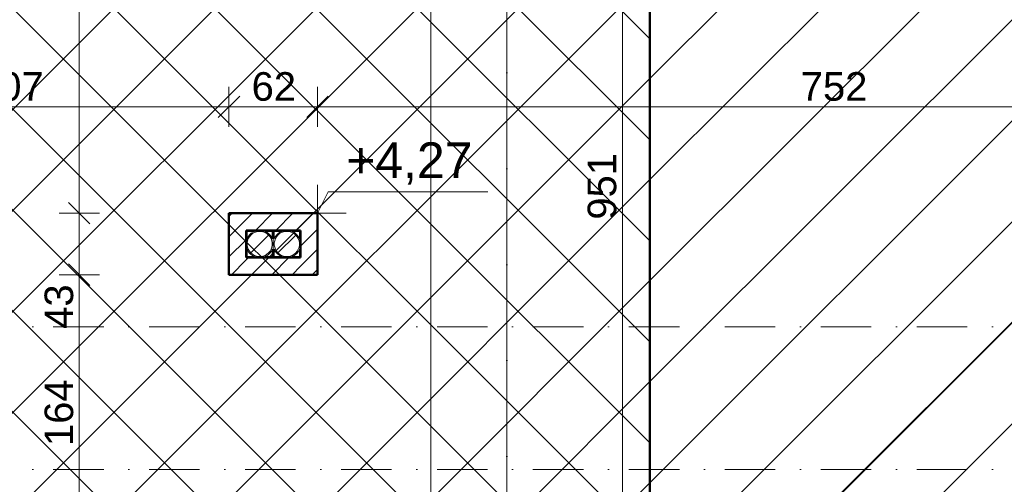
# Model space of a CAD drawing. Header units: centimetres. Extents: x -43488 to -10641, y 2063 to 22960.
# Tile 5 of 72: x -42386 to -41697, y 9036 to 9361. Entities that reach past the tile are written whole.
import ezdxf

# ---------------------------------------------------------------- set-up
doc = ezdxf.new("R2010")
doc.units = ezdxf.units.CM
doc.header["$MEASUREMENT"] = 0
doc.linetypes.add('Kreski i kropki', pattern=[67.027776, 35.277777, -17.638888, 0, -14.111111])
doc.layers.add('!!!Wymiarowanie', color=7, linetype='Continuous')
for name, color, linetype, lineweight, true_color in [('!!!Wymiarowanie_Nr_pióra__3', 7, 'Continuous', 35, 0xff6500), ('!!!Wymiarowanie_Nr_pióra__6', 7, 'Continuous', 18, 0x3fa3ff), ('!osie_Nr_pióra__6', 7, 'Continuous', 18, 0x3fa3ff), ('!powierzchnie_Nr_pióra__8', 7, 'Continuous', 13, 0x42bda7), ('!wentylacja_Nr_pióra__8', 7, 'Continuous', 13, 0x42bda7), ('CIENKA_Nr_pióra__6', 7, 'Continuous', 18, 0x3fa3ff), ('Wymiarowanie pionowe_Nr_pióra__6', 7, 'Continuous', 18, 0x3fa3ff), ('Wymiarowanie pionowe_Nr_pióra__8', 7, 'Continuous', 13, 0x42bda7), ('Ściany zewnętrzne_Nr_pióra__7', 7, 'Continuous', 15, 0x9f9fff)]:
    doc.layers.add(name, color=color, linetype=linetype, lineweight=lineweight, true_color=true_color)
doc.layers.add('Ściany zewnętrzne_Nr_pióra__1', color=8, linetype='Continuous', lineweight=50)
doc.styles.add('STYL_AUTOMATYCZNY_1', font='txt')
doc.dimstyles.new('STYL_AUTOMATYCZNY__2', dxfattribs={"dimtxt": 20, "dimasz": 14.25, "dimexe": 0.18, "dimexo": 0.0625, "dimgap": 0, "dimtad": 1, "dimtih": 1, "dimtoh": 1, "dimdec": 0, "dimzin": 0, "dimdsep": 46, "dimtxsty": 'STYL_AUTOMATYCZNY_1', "dimblk": 'ARROWHEAD_6', "dimblk1": 'ARROWHEAD_6', "dimblk2": 'ARROWHEAD_6', "dimcen": 0.09, "dimse1": 1, "dimse2": 1, "dimclrd": 256, "dimclre": 256, "dimclrt": 256, "dimazin": 0, "dimtfac": 1, "dimtdec": 4, "dimtmove": 0, "dimatfit": 3, "dimfxl": 1, "dimtolj": 1, "dimtzin": 0, "dimarcsym": 0})
doc.dimstyles.new('STYL_AUTOMATYCZNY__3', dxfattribs={"dimtxt": 20, "dimasz": 14.25, "dimexe": 0.18, "dimexo": 0.0625, "dimgap": 0, "dimtad": 1, "dimdec": 0, "dimzin": 0, "dimdsep": 46, "dimtxsty": 'STYL_AUTOMATYCZNY_1', "dimblk": 'ARROWHEAD_6', "dimblk1": 'ARROWHEAD_6', "dimblk2": 'ARROWHEAD_6', "dimcen": 0.09, "dimse1": 1, "dimse2": 1, "dimclrd": 256, "dimclre": 256, "dimclrt": 256, "dimazin": 0, "dimtfac": 1, "dimtdec": 4, "dimtmove": 0, "dimatfit": 3, "dimfxl": 1, "dimtolj": 1, "dimtzin": 0, "dimarcsym": 0})
pattern_1 = [(45, (0, 0), (-7.0710678, 7.0710678), [])]

# ---------------------------------------------------------------- blocks, each defined once
blk = doc.blocks.new('*D35')
at = {"layer": '!!!Wymiarowanie_Nr_pióra__3', "color": 30, "linetype": 'Continuous', "lineweight": 35, "true_color": 0xff6500}
for p, q in [((-42918.12, 9203.67), (-42903.12, 9188.67)), ((-42918.12, 8676.17), (-42903.12, 8661.17))]:
    blk.add_line(p, q, dxfattribs=at)
at = {"layer": '!!!Wymiarowanie_Nr_pióra__6', "color": 161, "linetype": 'Continuous', "lineweight": 18, "true_color": 0x3fa3ff}
for p, q in [((-42896.55, 9196.17), (-42924.68, 9196.17)), ((-42910.62, 8668.67), (-42910.62, 9196.17)), ((-42896.55, 8668.67), (-42924.68, 8668.67)), ((-42910.62, 8657.42), (-42910.62, 8668.67))]:
    blk.add_line(p, q, dxfattribs=at)
at = {"layer": '!!!Wymiarowanie_Nr_pióra__3', "color": 30, "lineweight": 35, "true_color": 0xff6500, "insert": (-42914.62, 8909.65), "char_height": 20, "attachment_point": 7, "rotation": 90, "style": 'STYL_AUTOMATYCZNY_1'}
blk.add_mtext('\\A1;{\\pql;\\fArial|b0|i0|c238|p38;528}', dxfattribs=at)
blk = doc.blocks.new('ARROWHEAD_6')
at = {"color": 0, "linetype": 'Continuous', "lineweight": 0}
for p, q in [((-0.5, -0.5), (0.5, 0.5)), ((0, 0), (-1, 0))]:
    blk.add_line(p, q, dxfattribs=at)
blk = doc.blocks.new('*D36')
at = {"layer": '!!!Wymiarowanie_Nr_pióra__3', "color": 30, "linetype": 'Continuous', "lineweight": 35, "true_color": 0xff6500}
for p, q in [((-42918.12, 9933.67), (-42903.12, 9918.67)), ((-42918.12, 9203.67), (-42903.12, 9188.67))]:
    blk.add_line(p, q, dxfattribs=at)
at = {"layer": '!!!Wymiarowanie_Nr_pióra__6', "color": 161, "linetype": 'Continuous', "lineweight": 18, "true_color": 0x3fa3ff}
for p, q in [((-42896.55, 9926.17), (-42924.68, 9926.17)), ((-42910.62, 9196.17), (-42910.62, 9926.17)), ((-42896.55, 9196.17), (-42924.68, 9196.17))]:
    blk.add_line(p, q, dxfattribs=at)
at = {"layer": '!!!Wymiarowanie_Nr_pióra__3', "color": 30, "lineweight": 35, "true_color": 0xff6500, "insert": (-42914.62, 9538.4), "char_height": 20, "attachment_point": 7, "rotation": 90, "style": 'STYL_AUTOMATYCZNY_1'}
blk.add_mtext('\\A1;{\\pql;\\fArial|b0|i0|c238|p38;730}', dxfattribs=at)
blk = doc.blocks.new('*D42')
at = {"layer": '!!!Wymiarowanie_Nr_pióra__3', "color": 30, "linetype": 'Continuous', "lineweight": 35, "true_color": 0xff6500}
for p, q in [((-42958.12, 10465.17), (-42943.12, 10450.17)), ((-42958.12, 9026.17), (-42943.12, 9011.17))]:
    blk.add_line(p, q, dxfattribs=at)
at = {"layer": '!!!Wymiarowanie_Nr_pióra__6', "color": 161, "linetype": 'Continuous', "lineweight": 18, "true_color": 0x3fa3ff}
for p, q in [((-42936.55, 10457.67), (-42964.68, 10457.67)), ((-42950.62, 9018.67), (-42950.62, 10457.67)), ((-42936.55, 9018.67), (-42964.68, 9018.67))]:
    blk.add_line(p, q, dxfattribs=at)
at = {"layer": '!!!Wymiarowanie_Nr_pióra__3', "color": 30, "lineweight": 35, "true_color": 0xff6500, "char_height": 20, "attachment_point": 7, "rotation": 90, "style": 'STYL_AUTOMATYCZNY_1'}
for s, insert in [('\\A1;{\\pql;\\fArial|b0|i0|c238|p38;30}', (-42954.62, 10419.81)), ('\\A1;{\\pql;\\fArial|b0|i0|c238|p38;1\xa0439}', (-42954.62, 9688.8))]:
    blk.add_mtext(s, dxfattribs=dict(at, insert=insert))
blk = doc.blocks.new('*D46')
at = {"layer": '!!!Wymiarowanie_Nr_pióra__3', "color": 30, "linetype": 'Continuous', "lineweight": 35, "true_color": 0xff6500}
for p, q in [((-43023.12, 11356.17), (-43038.12, 11371.17)), ((-43038.12, 8676.17), (-43023.12, 8661.17))]:
    blk.add_line(p, q, dxfattribs=at)
at = {"layer": '!!!Wymiarowanie_Nr_pióra__6', "color": 161, "linetype": 'Continuous', "lineweight": 18, "true_color": 0x3fa3ff}
for p, q in [((-43030.62, 11363.67), (-43030.62, 11374.92)), ((-43016.55, 11363.67), (-43044.68, 11363.67)), ((-43030.62, 8668.67), (-43030.62, 11363.67)), ((-43016.55, 8668.67), (-43044.68, 8668.67)), ((-43030.62, 8657.42), (-43030.62, 8668.67))]:
    blk.add_line(p, q, dxfattribs=at)
at = {"layer": '!!!Wymiarowanie_Nr_pióra__3', "color": 30, "lineweight": 35, "true_color": 0xff6500, "insert": (-43034.62, 9981.98), "char_height": 20, "attachment_point": 7, "rotation": 90, "style": 'STYL_AUTOMATYCZNY_1'}
blk.add_mtext('\\A1;{\\pql;\\fArial|b0|i0|c238|p38;2\xa0695}', dxfattribs=at)
blk = doc.blocks.new('*D107')
at = {"layer": '!!!Wymiarowanie_Nr_pióra__3', "color": 30, "linetype": 'Continuous', "lineweight": 35, "true_color": 0xff6500}
for p, q in [((-42037.84, 8452.49), (-42052.84, 8437.49)), ((-41637.84, 8452.49), (-41652.84, 8437.49))]:
    blk.add_line(p, q, dxfattribs=at)
at = {"layer": '!!!Wymiarowanie_Nr_pióra__6', "color": 161, "linetype": 'Continuous', "lineweight": 18, "true_color": 0x3fa3ff}
for p, q in [((-42045.34, 8430.93), (-42045.34, 8459.05)), ((-41645.34, 8430.93), (-41645.34, 8459.05)), ((-42045.34, 8444.99), (-41645.34, 8444.99))]:
    blk.add_line(p, q, dxfattribs=at)
at = {"layer": '!!!Wymiarowanie_Nr_pióra__3', "color": 30, "lineweight": 35, "true_color": 0xff6500, "insert": (-41868.1, 8448.99), "char_height": 20, "attachment_point": 7, "style": 'STYL_AUTOMATYCZNY_1'}
blk.add_mtext('\\A1;{\\pql;\\fArial|b0|i0|c238|p38;400}', dxfattribs=at)
blk = doc.blocks.new('*D128')
at = {"layer": '!!!Wymiarowanie_Nr_pióra__3', "color": 30, "linetype": 'Continuous', "lineweight": 35, "true_color": 0xff6500}
for p, q in [((-42539.34, 9612.1), (-42554.34, 9597.1)), ((-42258.87, 9612.1), (-42273.87, 9597.1))]:
    blk.add_line(p, q, dxfattribs=at)
at = {"layer": '!!!Wymiarowanie_Nr_pióra__6', "color": 161, "linetype": 'Continuous', "lineweight": 18, "true_color": 0x3fa3ff}
for p, q in [((-42546.84, 9590.54), (-42546.84, 9618.67)), ((-42266.37, 9590.54), (-42266.37, 9618.67)), ((-42558.09, 9604.6), (-42546.84, 9604.6)), ((-42546.84, 9604.6), (-42266.37, 9604.6))]:
    blk.add_line(p, q, dxfattribs=at)
at = {"layer": '!!!Wymiarowanie_Nr_pióra__3', "color": 30, "lineweight": 35, "true_color": 0xff6500, "insert": (-42429.37, 9608.6), "char_height": 20, "attachment_point": 7, "style": 'STYL_AUTOMATYCZNY_1'}
blk.add_mtext('\\A1;{\\pql;\\fArial|b0|i0|c238|p38;280}', dxfattribs=at)
blk = doc.blocks.new('*D150')
at = {"layer": '!!!Wymiarowanie_Nr_pióra__3', "color": 30, "linetype": 'Continuous', "lineweight": 35, "true_color": 0xff6500}
for p, q in [((-42539.34, 9307.67), (-42554.34, 9292.67)), ((-42232.34, 9307.67), (-42247.34, 9292.67))]:
    blk.add_line(p, q, dxfattribs=at)
at = {"layer": '!!!Wymiarowanie_Nr_pióra__6', "color": 161, "linetype": 'Continuous', "lineweight": 18, "true_color": 0x3fa3ff}
for p, q in [((-42546.84, 9286.11), (-42546.84, 9314.24)), ((-42239.84, 9286.11), (-42239.84, 9314.24)), ((-42558.09, 9300.17), (-42546.84, 9300.17)), ((-42546.84, 9300.17), (-42239.84, 9300.17))]:
    blk.add_line(p, q, dxfattribs=at)
at = {"layer": '!!!Wymiarowanie_Nr_pióra__3', "color": 30, "lineweight": 35, "true_color": 0xff6500, "insert": (-42416.1, 9304.17), "char_height": 20, "attachment_point": 7, "style": 'STYL_AUTOMATYCZNY_1'}
blk.add_mtext('\\A1;{\\pql;\\fArial|b0|i0|c238|p38;307}', dxfattribs=at)
blk = doc.blocks.new('*D151')
at = {"layer": '!!!Wymiarowanie_Nr_pióra__3', "color": 30, "linetype": 'Continuous', "lineweight": 35, "true_color": 0xff6500}
for p, q in [((-42232.34, 9307.67), (-42247.34, 9292.67)), ((-42170.34, 9307.67), (-42185.34, 9292.67))]:
    blk.add_line(p, q, dxfattribs=at)
at = {"layer": '!!!Wymiarowanie_Nr_pióra__6', "color": 161, "linetype": 'Continuous', "lineweight": 18, "true_color": 0x3fa3ff}
for p, q in [((-42239.84, 9286.11), (-42239.84, 9314.24)), ((-42177.84, 9286.11), (-42177.84, 9314.24)), ((-42239.84, 9300.17), (-42177.84, 9300.17))]:
    blk.add_line(p, q, dxfattribs=at)
at = {"layer": '!!!Wymiarowanie_Nr_pióra__3', "color": 30, "lineweight": 35, "true_color": 0xff6500, "insert": (-42224.01, 9304.17), "char_height": 20, "attachment_point": 7, "style": 'STYL_AUTOMATYCZNY_1'}
blk.add_mtext('\\A1;{\\pql;\\fArial|b0|i0|c238|p38;62}', dxfattribs=at)
blk = doc.blocks.new('*D152')
at = {"layer": '!!!Wymiarowanie_Nr_pióra__3', "color": 30, "linetype": 'Continuous', "lineweight": 35, "true_color": 0xff6500}
for p, q in [((-42170.34, 9307.67), (-42185.34, 9292.67)), ((-41418.34, 9307.67), (-41433.34, 9292.67))]:
    blk.add_line(p, q, dxfattribs=at)
at = {"layer": '!!!Wymiarowanie_Nr_pióra__6', "color": 161, "linetype": 'Continuous', "lineweight": 18, "true_color": 0x3fa3ff}
for p, q in [((-42177.84, 9286.11), (-42177.84, 9314.24)), ((-41425.84, 9286.11), (-41425.84, 9314.24)), ((-42177.84, 9300.17), (-41425.84, 9300.17))]:
    blk.add_line(p, q, dxfattribs=at)
at = {"layer": '!!!Wymiarowanie_Nr_pióra__3', "color": 30, "lineweight": 35, "true_color": 0xff6500, "char_height": 20, "attachment_point": 7, "style": 'STYL_AUTOMATYCZNY_1'}
for s, insert in [('\\A1;{\\pql;\\fArial|b0|i0|c238|p38;752}', (-41839.78, 9304.17)), ('\\A1;{\\pql;\\fArial|b0|i0|c238|p38;43}', (-41463.69, 9304.17))]:
    blk.add_mtext(s, dxfattribs=dict(at, insert=insert))
blk = doc.blocks.new('*D177')
at = {"layer": '!!!Wymiarowanie_Nr_pióra__3', "color": 30, "linetype": 'Continuous', "lineweight": 35, "true_color": 0xff6500}
for p, q in [((-42352.09, 9190.17), (-42337.09, 9175.17)), ((-42352.09, 9026.17), (-42337.09, 9011.17))]:
    blk.add_line(p, q, dxfattribs=at)
at = {"layer": '!!!Wymiarowanie_Nr_pióra__6', "color": 161, "linetype": 'Continuous', "lineweight": 18, "true_color": 0x3fa3ff}
for p, q in [((-42330.53, 9182.67), (-42358.65, 9182.67)), ((-42344.59, 9018.67), (-42344.59, 9182.67)), ((-42330.53, 9018.67), (-42358.65, 9018.67)), ((-42344.59, 9007.42), (-42344.59, 9018.67))]:
    blk.add_line(p, q, dxfattribs=at)
at = {"layer": '!!!Wymiarowanie_Nr_pióra__3', "color": 30, "lineweight": 35, "true_color": 0xff6500, "char_height": 20, "attachment_point": 7, "rotation": 90, "style": 'STYL_AUTOMATYCZNY_1'}
for s, insert in [('\\A1;{\\pql;\\fArial|b0|i0|c238|p38;43}', (-42348.59, 9144.81)), ('\\A1;{\\pql;\\fArial|b0|i0|c238|p38;164}', (-42348.59, 9062.72))]:
    blk.add_mtext(s, dxfattribs=dict(at, insert=insert))
blk = doc.blocks.new('*D178')
at = {"layer": '!!!Wymiarowanie_Nr_pióra__3', "color": 30, "linetype": 'Continuous', "lineweight": 35, "true_color": 0xff6500}
for p, q in [((-42352.09, 9233.17), (-42337.09, 9218.17)), ((-42352.09, 9190.17), (-42337.09, 9175.17))]:
    blk.add_line(p, q, dxfattribs=at)
at = {"layer": '!!!Wymiarowanie_Nr_pióra__6', "color": 161, "linetype": 'Continuous', "lineweight": 18, "true_color": 0x3fa3ff}
for p, q in [((-42330.53, 9225.67), (-42358.65, 9225.67)), ((-42344.59, 9182.67), (-42344.59, 9225.67)), ((-42330.53, 9182.67), (-42358.65, 9182.67))]:
    blk.add_line(p, q, dxfattribs=at)
blk = doc.blocks.new('*D179')
at = {"layer": '!!!Wymiarowanie_Nr_pióra__3', "color": 30, "linetype": 'Continuous', "lineweight": 35, "true_color": 0xff6500}
for p, q in [((-42352.09, 9678.76), (-42337.09, 9663.76)), ((-42352.09, 9233.17), (-42337.09, 9218.17))]:
    blk.add_line(p, q, dxfattribs=at)
at = {"layer": '!!!Wymiarowanie_Nr_pióra__6', "color": 161, "linetype": 'Continuous', "lineweight": 18, "true_color": 0x3fa3ff}
for p, q in [((-42330.53, 9671.26), (-42358.65, 9671.26)), ((-42344.59, 9225.67), (-42344.59, 9671.26)), ((-42330.53, 9225.67), (-42358.65, 9225.67))]:
    blk.add_line(p, q, dxfattribs=at)
at = {"layer": '!!!Wymiarowanie_Nr_pióra__3', "color": 30, "lineweight": 35, "true_color": 0xff6500, "insert": (-42348.59, 9425.7), "char_height": 20, "attachment_point": 7, "rotation": 90, "style": 'STYL_AUTOMATYCZNY_1'}
blk.add_mtext('\\A1;{\\pql;\\fArial|b0|i0|c238|p38;446}', dxfattribs=at)
blk = doc.blocks.new('*D187')
at = {"layer": '!!!Wymiarowanie_Nr_pióra__3', "color": 30, "linetype": 'Continuous', "lineweight": 35, "true_color": 0xff6500}
for p, q in [((-42106.14, 9946.17), (-42091.14, 9931.17)), ((-42106.14, 9026.17), (-42091.14, 9011.17))]:
    blk.add_line(p, q, dxfattribs=at)
at = {"layer": '!!!Wymiarowanie_Nr_pióra__6', "color": 161, "linetype": 'Continuous', "lineweight": 18, "true_color": 0x3fa3ff}
for p, q in [((-42084.58, 9938.67), (-42112.7, 9938.67)), ((-42098.64, 9018.67), (-42098.64, 9938.67)), ((-42084.58, 9018.67), (-42112.7, 9018.67)), ((-42098.64, 9007.42), (-42098.64, 9018.67))]:
    blk.add_line(p, q, dxfattribs=at)
at = {"layer": '!!!Wymiarowanie_Nr_pióra__3', "color": 30, "lineweight": 35, "true_color": 0xff6500, "char_height": 20, "attachment_point": 7, "rotation": 90, "style": 'STYL_AUTOMATYCZNY_1'}
for s, insert in [('\\A1;{\\pql;\\fArial|b0|i0|c238|p38;43}', (-42102.64, 9900.81)), ('\\A1;{\\pql;\\fArial|b0|i0|c238|p38;920}', (-42102.64, 9440.72))]:
    blk.add_mtext(s, dxfattribs=dict(at, insert=insert))
blk = doc.blocks.new('*D213')
at = {"layer": '!!!Wymiarowanie_Nr_pióra__3', "color": 30, "linetype": 'Continuous', "lineweight": 35, "true_color": 0xff6500}
for p, q in [((-41957.12, 9711.76), (-41972.12, 9726.76)), ((-41972.12, 8776.17), (-41957.12, 8761.17))]:
    blk.add_line(p, q, dxfattribs=at)
at = {"layer": '!!!Wymiarowanie_Nr_pióra__6', "color": 161, "linetype": 'Continuous', "lineweight": 18, "true_color": 0x3fa3ff}
for p, q in [((-41964.62, 9719.26), (-41964.62, 9730.51)), ((-41950.56, 9719.26), (-41978.68, 9719.26)), ((-41964.62, 8768.67), (-41964.62, 9719.26)), ((-41950.56, 8768.67), (-41978.68, 8768.67)), ((-41964.62, 8757.42), (-41964.62, 8768.67))]:
    blk.add_line(p, q, dxfattribs=at)
at = {"layer": '!!!Wymiarowanie_Nr_pióra__3', "color": 30, "lineweight": 35, "true_color": 0xff6500, "insert": (-41968.62, 9221.2), "char_height": 20, "attachment_point": 7, "rotation": 90, "style": 'STYL_AUTOMATYCZNY_1'}
blk.add_mtext('\\A1;{\\pql;\\fArial|b0|i0|c238|p38;951}', dxfattribs=at)

msp = doc.modelspace()

# ---------------------------------------------------------------- hatches: boundary and pattern name
at = {"layer": '!powierzchnie_Nr_pióra__8', "linetype": 'Continuous', "lineweight": 13, "true_color": 0x42bda7}
h = msp.add_hatch(dxfattribs=at)
h.set_pattern_fill('bloczki_ceramiczne__3', color=135, style=0, pattern_type=2)
h.set_pattern_definition([(45, (0, 0), (-35.35534, 35.35534), [])])
h.paths.add_polyline_path([(-42172.84, 10487.67), (-42172.84, 11363.67), (-41117.84, 11363.67), (-41117.84, 11063.03), (-41668.59, 9926.17), (-41117.84, 8789.3), (-41117.84, 8668.67), (-42172.84, 8668.67), (-42172.84, 8988.67), (-41945.34, 8988.67), (-41945.34, 10487.67)])
h = msp.add_hatch(dxfattribs=at)
h.set_pattern_fill('bloczki_betonowe__2_', color=135, style=0, pattern_type=2)
h.set_pattern_definition([(45, (0, 0), (-35.35534, 35.35534), []), (135, (0, 0), (35.35534, 35.35534), [])])
h.paths.add_polyline_path([(-41945.34, 10487.67), (-42606.84, 10487.67), (-42606.84, 8988.67), (-41945.34, 8988.67)])
at = {"layer": 'Ściany zewnętrzne_Nr_pióra__7', "linetype": 'Continuous', "lineweight": 15, "true_color": 0x9f9fff}
h = msp.add_hatch(dxfattribs=at)
h.set_pattern_fill('bloczki_ceramiczne', color=161, style=0, pattern_type=2)
h.set_pattern_definition(pattern_1)
h.paths.add_polyline_path([(-42239.84, 9213.67), (-42227.84, 9213.67), (-42239.84, 9225.67)])
h = msp.add_hatch(dxfattribs=at)
h.set_pattern_fill('bloczki_ceramiczne', color=161, style=0, pattern_type=2)
h.set_pattern_definition(pattern_1)
h.paths.add_polyline_path([(-42239.84, 9225.67), (-42227.84, 9213.67), (-42227.84, 9225.67)])
h = msp.add_hatch(dxfattribs=at)
h.set_pattern_fill('bloczki_ceramiczne', color=161, style=0, pattern_type=2)
h.set_pattern_definition(pattern_1)
h.paths.add_polyline_path([(-42227.84, 9213.67), (-42177.84, 9213.67), (-42177.84, 9225.67), (-42227.84, 9225.67)])
h = msp.add_hatch(dxfattribs=at)
h.set_pattern_fill('bloczki_ceramiczne', color=161, style=0, pattern_type=2)
h.set_pattern_definition(pattern_1)
h.paths.add_polyline_path([(-42239.84, 9213.67), (-42239.84, 9194.67), (-42227.84, 9194.67), (-42227.84, 9213.67)])
h = msp.add_hatch(dxfattribs=at)
h.set_pattern_fill('bloczki_ceramiczne', color=161, style=0, pattern_type=2)
h.set_pattern_definition(pattern_1)
h.paths.add_polyline_path([(-42177.84, 9194.67), (-42177.84, 9213.67), (-42189.84, 9213.67), (-42189.84, 9194.67)])
h = msp.add_hatch(dxfattribs=at)
h.set_pattern_fill('bloczki_ceramiczne', color=161, style=0, pattern_type=2)
h.set_pattern_definition(pattern_1)
h.paths.add_polyline_path([(-42227.84, 9194.67), (-42239.84, 9182.67), (-42227.84, 9182.67)])
h = msp.add_hatch(dxfattribs=at)
h.set_pattern_fill('bloczki_ceramiczne', color=161, style=0, pattern_type=2)
h.set_pattern_definition(pattern_1)
h.paths.add_polyline_path([(-42227.84, 9194.67), (-42239.84, 9194.67), (-42239.84, 9182.67)])
h = msp.add_hatch(dxfattribs=at)
h.set_pattern_fill('bloczki_ceramiczne', color=161, style=0, pattern_type=2)
h.set_pattern_definition(pattern_1)
h.paths.add_polyline_path([(-42227.84, 9182.67), (-42189.84, 9182.67), (-42189.84, 9194.67), (-42227.84, 9194.67)])
h = msp.add_hatch(dxfattribs=at)
h.set_pattern_fill('bloczki_ceramiczne', color=161, style=0, pattern_type=2)
h.set_pattern_definition(pattern_1)
h.paths.add_polyline_path([(-42189.84, 9194.67), (-42189.84, 9182.67), (-42177.84, 9182.67)])
h = msp.add_hatch(dxfattribs=at)
h.set_pattern_fill('bloczki_ceramiczne', color=161, style=0, pattern_type=2)
h.set_pattern_definition(pattern_1)
h.paths.add_polyline_path([(-42177.84, 9194.67), (-42189.84, 9194.67), (-42177.84, 9182.67)])

# ---------------------------------------------------------------- linework, layer by layer
at = {"layer": '!osie_Nr_pióra__6', "color": 161, "linetype": 'Kreski i kropki', "lineweight": 18, "true_color": 0x3fa3ff}
for p, q in [((-42045.34, 8331.18), (-42045.34, 11713.59)), ((-43101.19, 9146.17), (-39166.43, 9146.17)), ((-43101.19, 9046.17), (-39166.43, 9046.17))]:
    msp.add_line(p, q, dxfattribs=at)
at = {"layer": '!wentylacja_Nr_pióra__8', "color": 135, "linetype": 'Continuous', "lineweight": 13, "true_color": 0x42bda7}
for p, q in [((-42208.84, 9213.67), (-42227.84, 9213.67)), ((-42227.84, 9213.67), (-42227.84, 9194.67)), ((-42227.16, 9212.97), (-42221.97, 9212.97)), ((-42227.16, 9207.8), (-42227.16, 9212.97)), ((-42224.21, 9211.69), (-42225.47, 9210.51)), ((-42224.58, 9210.41), (-42223.4, 9211.4)), ((-42222.76, 9212.63), (-42224.21, 9211.69)), ((-42223.4, 9211.4), (-42222.07, 9212.17)), ((-42221.97, 9212.97), (-42222.76, 9212.63)), ((-42222.07, 9212.17), (-42220.62, 9212.7)), ((-42220.62, 9212.7), (-42219.11, 9212.97)), ((-42219.11, 9212.97), (-42217.57, 9212.97)), ((-42217.57, 9212.97), (-42216.05, 9212.7)), ((-42216.05, 9212.7), (-42214.6, 9212.17)), ((-42214.71, 9212.97), (-42209.52, 9212.97)), ((-42213.38, 9212.32), (-42214.71, 9212.97)), ((-42214.6, 9212.17), (-42213.27, 9211.4)), ((-42211.99, 9211.29), (-42213.38, 9212.32)), ((-42213.27, 9211.4), (-42212.09, 9210.41)), ((-42210.81, 9210.03), (-42211.99, 9211.29)), ((-42209.52, 9212.97), (-42209.52, 9207.8)), ((-42208.84, 9194.67), (-42208.84, 9213.67)), ((-42189.84, 9213.67), (-42208.84, 9213.67)), ((-42208.84, 9213.67), (-42208.84, 9194.67)), ((-42208.16, 9212.97), (-42202.97, 9212.97)), ((-42208.16, 9207.8), (-42208.16, 9212.97)), ((-42205.21, 9211.69), (-42206.47, 9210.51)), ((-42205.58, 9210.41), (-42204.4, 9211.4)), ((-42203.76, 9212.63), (-42205.21, 9211.69)), ((-42204.4, 9211.4), (-42203.07, 9212.17)), ((-42202.97, 9212.97), (-42203.76, 9212.63)), ((-42203.07, 9212.17), (-42201.62, 9212.7)), ((-42201.62, 9212.7), (-42200.11, 9212.97)), ((-42200.11, 9212.97), (-42198.57, 9212.97)), ((-42198.57, 9212.97), (-42197.05, 9212.7)), ((-42197.05, 9212.7), (-42195.6, 9212.17)), ((-42195.71, 9212.97), (-42190.52, 9212.97)), ((-42194.38, 9212.32), (-42195.71, 9212.97)), ((-42195.6, 9212.17), (-42194.27, 9211.4)), ((-42192.99, 9211.29), (-42194.38, 9212.32)), ((-42194.27, 9211.4), (-42193.09, 9210.41)), ((-42191.81, 9210.03), (-42192.99, 9211.29)), ((-42190.52, 9212.97), (-42190.52, 9207.8)), ((-42189.84, 9194.67), (-42189.84, 9213.67)), ((-42226.51, 9209.12), (-42227.16, 9207.8)), ((-42227.14, 9204.94), (-42226.87, 9206.45)), ((-42227.14, 9203.4), (-42227.14, 9204.94)), ((-42226.87, 9206.45), (-42226.34, 9207.9)), ((-42225.47, 9210.51), (-42226.51, 9209.12)), ((-42226.34, 9207.9), (-42225.57, 9209.23)), ((-42225.57, 9209.23), (-42224.58, 9210.41)), ((-42224.59, 9197.93), (-42212.08, 9210.41)), ((-42212.09, 9210.41), (-42211.1, 9209.23)), ((-42211.1, 9209.23), (-42210.33, 9207.9)), ((-42209.86, 9208.59), (-42210.81, 9210.03)), ((-42210.33, 9207.9), (-42209.81, 9206.45)), ((-42209.52, 9207.8), (-42209.86, 9208.59)), ((-42209.81, 9206.45), (-42209.54, 9204.94)), ((-42209.54, 9204.94), (-42209.54, 9203.4)), ((-42207.51, 9209.12), (-42208.16, 9207.8)), ((-42208.14, 9204.94), (-42207.87, 9206.45)), ((-42208.14, 9203.4), (-42208.14, 9204.94)), ((-42207.87, 9206.45), (-42207.34, 9207.9)), ((-42206.47, 9210.51), (-42207.51, 9209.12)), ((-42207.34, 9207.9), (-42206.57, 9209.23)), ((-42206.57, 9209.23), (-42205.58, 9210.41)), ((-42205.59, 9197.93), (-42193.08, 9210.41)), ((-42193.09, 9210.41), (-42192.1, 9209.23)), ((-42192.1, 9209.23), (-42191.33, 9207.9)), ((-42190.86, 9208.59), (-42191.81, 9210.03)), ((-42191.33, 9207.9), (-42190.81, 9206.45)), ((-42190.52, 9207.8), (-42190.86, 9208.59)), ((-42190.81, 9206.45), (-42190.54, 9204.94)), ((-42190.54, 9204.94), (-42190.54, 9203.4)), ((-42227.16, 9200.54), (-42226.82, 9199.75)), ((-42227.16, 9195.37), (-42227.16, 9200.54)), ((-42226.87, 9201.88), (-42227.14, 9203.4)), ((-42226.34, 9200.43), (-42226.87, 9201.88)), ((-42226.82, 9199.75), (-42225.87, 9198.3)), ((-42225.57, 9199.1), (-42226.34, 9200.43)), ((-42225.87, 9198.3), (-42224.68, 9197.05)), ((-42224.58, 9197.92), (-42225.57, 9199.1)), ((-42224.68, 9197.05), (-42223.3, 9196.01)), ((-42223.4, 9196.93), (-42224.58, 9197.92)), ((-42212.09, 9197.92), (-42213.27, 9196.93)), ((-42212.47, 9196.65), (-42211.21, 9197.83)), ((-42211.1, 9199.1), (-42212.09, 9197.92)), ((-42211.21, 9197.83), (-42210.17, 9199.21)), ((-42210.33, 9200.43), (-42211.1, 9199.1)), ((-42209.81, 9201.88), (-42210.33, 9200.43)), ((-42210.17, 9199.21), (-42209.52, 9200.54)), ((-42209.54, 9203.4), (-42209.81, 9201.88)), ((-42209.52, 9200.54), (-42209.52, 9195.37)), ((-42208.16, 9200.54), (-42207.82, 9199.75)), ((-42208.16, 9195.37), (-42208.16, 9200.54)), ((-42207.87, 9201.88), (-42208.14, 9203.4)), ((-42207.34, 9200.43), (-42207.87, 9201.88)), ((-42207.82, 9199.75), (-42206.87, 9198.3)), ((-42206.57, 9199.1), (-42207.34, 9200.43)), ((-42206.87, 9198.3), (-42205.68, 9197.05)), ((-42205.58, 9197.92), (-42206.57, 9199.1)), ((-42205.68, 9197.05), (-42204.3, 9196.01)), ((-42204.4, 9196.93), (-42205.58, 9197.92)), ((-42193.09, 9197.92), (-42194.27, 9196.93)), ((-42193.47, 9196.65), (-42192.21, 9197.83)), ((-42192.1, 9199.1), (-42193.09, 9197.92)), ((-42192.21, 9197.83), (-42191.17, 9199.21)), ((-42191.33, 9200.43), (-42192.1, 9199.1)), ((-42190.81, 9201.88), (-42191.33, 9200.43)), ((-42191.17, 9199.21), (-42190.52, 9200.54)), ((-42190.54, 9203.4), (-42190.81, 9201.88)), ((-42190.52, 9200.54), (-42190.52, 9195.37)), ((-42227.84, 9194.67), (-42208.84, 9194.67)), ((-42221.97, 9195.37), (-42227.16, 9195.37)), ((-42222.07, 9196.16), (-42223.4, 9196.93)), ((-42223.3, 9196.01), (-42221.97, 9195.37)), ((-42220.62, 9195.64), (-42222.07, 9196.16)), ((-42219.11, 9195.37), (-42220.62, 9195.64)), ((-42217.57, 9195.37), (-42219.11, 9195.37)), ((-42216.05, 9195.64), (-42217.57, 9195.37)), ((-42214.6, 9196.16), (-42216.05, 9195.64)), ((-42214.71, 9195.37), (-42213.91, 9195.71)), ((-42209.52, 9195.37), (-42214.71, 9195.37)), ((-42213.27, 9196.93), (-42214.6, 9196.16)), ((-42213.91, 9195.71), (-42212.47, 9196.65)), ((-42208.84, 9194.67), (-42189.84, 9194.67)), ((-42202.97, 9195.37), (-42208.16, 9195.37)), ((-42203.07, 9196.16), (-42204.4, 9196.93)), ((-42204.3, 9196.01), (-42202.97, 9195.37)), ((-42201.62, 9195.64), (-42203.07, 9196.16)), ((-42200.11, 9195.37), (-42201.62, 9195.64)), ((-42198.57, 9195.37), (-42200.11, 9195.37)), ((-42197.05, 9195.64), (-42198.57, 9195.37)), ((-42195.6, 9196.16), (-42197.05, 9195.64)), ((-42195.71, 9195.37), (-42194.91, 9195.71)), ((-42190.52, 9195.37), (-42195.71, 9195.37)), ((-42194.27, 9196.93), (-42195.6, 9196.16)), ((-42194.91, 9195.71), (-42193.47, 9196.65))]:
    msp.add_line(p, q, dxfattribs=at)
at = {"layer": 'CIENKA_Nr_pióra__6', "color": 161, "linetype": 'Continuous', "lineweight": 18, "true_color": 0x3fa3ff}
for p, q in [((-42045.34, 8988.67), (-42045.34, 10487.67)), ((-42172.84, 8668.67), (-41645.34, 9196.17))]:
    msp.add_line(p, q, dxfattribs=at)
at = {"layer": 'Wymiarowanie pionowe_Nr_pióra__6', "color": 161, "linetype": 'Continuous', "lineweight": 18, "true_color": 0x3fa3ff}
for p, q in [((-42177.84, 9205.67), (-42177.84, 9245.67)), ((-42177.84, 9225.67), (-42170.34, 9240.67)), ((-42170.34, 9240.67), (-42058.71, 9240.67)), ((-42197.84, 9225.67), (-42157.84, 9225.67))]:
    msp.add_line(p, q, dxfattribs=at)
at = {"layer": 'Ściany zewnętrzne_Nr_pióra__1', "color": 8, "linetype": 'Continuous', "lineweight": 50}
msp.add_line((-41945.34, 8988.67), (-41945.34, 10487.67), dxfattribs=at)
at = {"layer": 'Ściany zewnętrzne_Nr_pióra__1', "color": 8, "linetype": 'Continuous', "lineweight": 50, "flags": 128}
for points in [[(-42239.84, 9225.67), (-42239.84, 9213.67)], [(-42177.84, 9225.67), (-42239.84, 9225.67)], [(-42177.84, 9213.67), (-42177.84, 9225.67)], [(-42239.84, 9213.67), (-42239.84, 9182.67)], [(-42227.84, 9213.67), (-42189.84, 9213.67)], [(-42227.84, 9194.67), (-42227.84, 9213.67)], [(-42189.84, 9213.67), (-42189.84, 9194.67)], [(-42177.84, 9182.67), (-42177.84, 9213.67)], [(-42189.84, 9194.67), (-42227.84, 9194.67)], [(-42239.84, 9182.67), (-42227.84, 9182.67)], [(-42227.84, 9182.67), (-42189.84, 9182.67)], [(-42177.84, 9182.67), (-42189.84, 9182.67)]]:
    msp.add_lwpolyline(points, dxfattribs=at)

# ---------------------------------------------------------------- texts
at = {"layer": 'Wymiarowanie pionowe_Nr_pióra__8', "color": 135, "lineweight": 13, "true_color": 0x42bda7, "insert": (-42157.84, 9245.67), "char_height": 25, "attachment_point": 7, "style": 'STYL_AUTOMATYCZNY_1'}
msp.add_mtext('\\A1;{\\pql;\\fArial|b0|i0|c238|p38;+4,27}', dxfattribs=at)

# ---------------------------------------------------------------- dimensions: what is measured, and where the dimension line sits
at = {"layer": '!!!Wymiarowanie', "color": 161, "linetype": 'Continuous', "lineweight": 18, "true_color": 0x3fa3ff}
for base, p1, p2, picture, middle in [((-43030.62, 11363.67), (-42172.84, 8668.67), (-42172.84, 11363.67), '*D46', (-43044.62, 10016.33)), ((-42950.62, 10457.67), (-42546.84, 9018.67), (-42072.84, 10457.67), '*D42', (-42964.62, 9723.15)), ((-42098.64, 9938.67), (-42072.84, 9018.67), (-42044.84, 9938.67), '*D187', (-42112.64, 9463.6)), ((-42910.62, 9926.17), (-41645.34, 9196.17), (-41557.48, 9926.17), '*D36', (-42924.62, 9561.27)), ((-41964.62, 9719.26), (-42072.84, 8768.67), (-41866.37, 9719.26), '*D213', (-41978.62, 9244.07)), ((-42344.59, 9671.26), (-42239.84, 9225.67), (-42266.37, 9671.26), '*D179', (-42358.59, 9448.57)), ((-42344.59, 9225.67), (-42239.84, 9182.67), (-42239.84, 9225.67), '*D178', (-42358.59, 9160.06)), ((-42910.6164, 9196.1679), (-42172.8383, 8668.6676), (-41645.338, 9196.1679), '*D35', (-42924.6164, 8932.5226)), ((-42344.59, 9182.67), (-42546.84, 9018.67), (-42239.84, 9182.67), '*D177', (-42358.59, 9085.6))]:
    dim = msp.add_linear_dim(base=base, p1=p1, p2=p2, angle=90, dimstyle='STYL_AUTOMATYCZNY__3', dxfattribs=at)
    dim.commit()
    dim.dimension.update_dxf_attribs({"geometry": picture, "text_midpoint": middle, "dimtype": 160, "text_rotation": 90})
for base, p1, p2, picture, middle in [((-42266.37, 9604.6), (-42546.84, 9018.67), (-42266.37, 9671.26), '*D128', (-42406.5, 9618.6)), ((-41425.84, 9300.17), (-42177.84, 9225.67), (-41425.84, 9348.67), '*D152', (-41816.91, 9314.17)), ((-42239.84, 9300.17), (-42546.84, 9018.67), (-42239.84, 9182.67), '*D150', (-42393.23, 9314.17)), ((-42177.84, 9300.17), (-42239.84, 9182.67), (-42177.84, 9225.67), '*D151', (-42208.77, 9314.17)), ((-41645.34, 8444.99), (-42045.34, 8988.67), (-41645.34, 9196.17), '*D107', (-41845.23, 8458.99))]:
    dim = msp.add_linear_dim(base=base, p1=p1, p2=p2, dimstyle='STYL_AUTOMATYCZNY__2', dxfattribs=at)
    dim.commit()
    dim.dimension.update_dxf_attribs({"geometry": picture, "text_midpoint": middle, "dimtype": 160})

doc.saveas('drawing.dxf')
